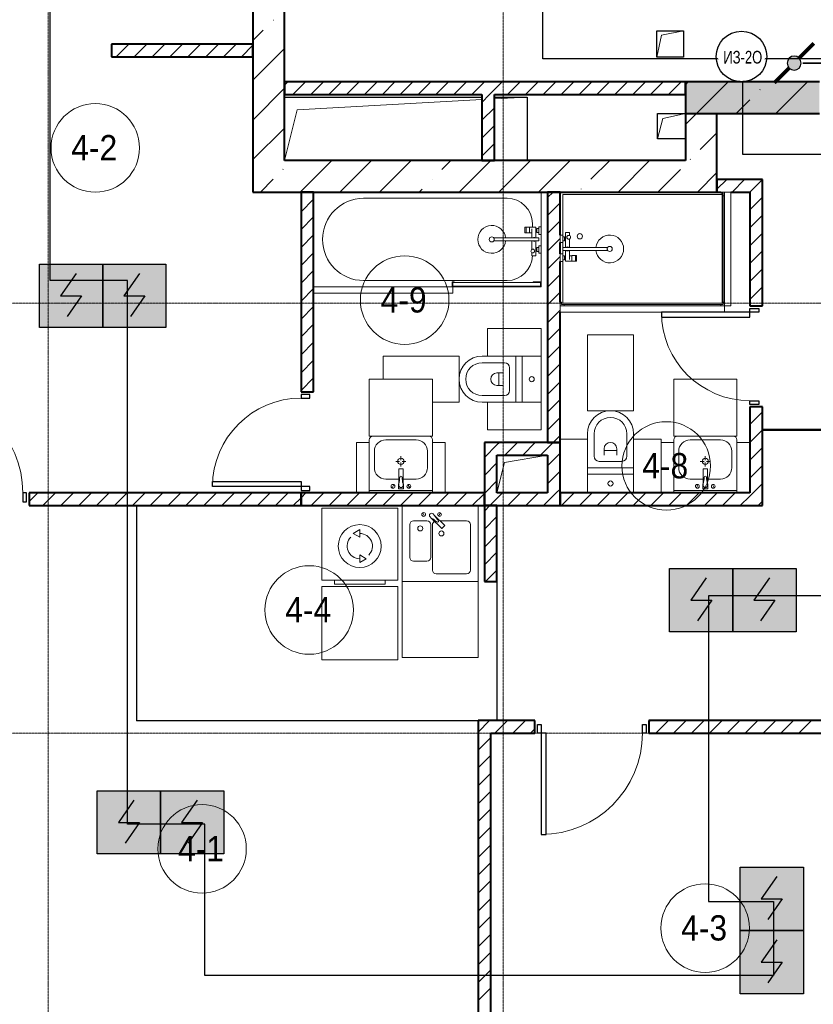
# Model space of a CAD drawing. Header units: millimetres. Extents: x -816133 to 919604, y 87941 to 147341.
# Tile 192 of 256: x 128561 to 134837, y 122190 to 129975. Entities that reach past the tile are written whole.
import ezdxf

# ---------------------------------------------------------------- set-up
doc = ezdxf.new("R2010")
doc.units = ezdxf.units.MM
doc.set_wipeout_variables(frame=1)
doc.linetypes.add('ADSK_Линия сетки', pattern=[25, 20, -2.5, 0, -2.5])
doc.linetypes.add('Линия сетки', pattern=[25, 20, -2.5, 0, -2.5])
for name, color, linetype, lineweight in [('A-000-M_MASS', 7, 'Continuous', 18), ('A-010-A_ROOM', 7, 'Continuous', 20), ('A-200-M_WALL', 7, 'Continuous', 18), ('A-200-M_WALL_EXT', 7, 'Continuous', 18), ('A-200-M_WALL_INT', 7, 'Continuous', 18), ('A-200-M_WALL_PAT', 7, 'Continuous', 40), ('A-325-M_DOOR', 7, 'Continuous', 18), ('A-700-M_FFE', 7, 'Continuous', 18), ('E-610-M_EPS', 7, 'Continuous', 18), ('M-520-M_DRAINAGE_FW', 7, 'Continuous', 18), ('Z-030-M_GRID', 7, 'Continuous', 9), ('СОУЭ', 1, 'Continuous', 30), ('СС-011-ПОЖ-СИГНАЛИЗАЦИЯ', 1, 'Continuous', 30), ('УГО АПС и АПЗ$0$_АПС_Оборудование', 1, 'Continuous', 30), ('УГО АПС и АПЗ$0$СС-011-ПОЖ-СИГНАЛИЗАЦИЯ', 1, 'Continuous', 30)]:
    doc.layers.add(name, color=color, linetype=linetype, lineweight=lineweight)
doc.layers.add('EI_HATCH_GALV', color=7, linetype='Continuous')
doc.styles.add('Arial Narrow', font='ARIALN.TTF', dxfattribs={"width": 0.9, "height": 600})
doc.styles.add('Arial_2', font='arial.ttf', dxfattribs={"width": 0.9, "height": 400})

# ---------------------------------------------------------------- blocks, each defined once
blk = doc.blocks.new('13эт')
at = {"layer": 'A-200-M_WALL_PAT', "lineweight": 18}
h = blk.add_hatch(color=9, dxfattribs=at)
h.paths.add_polyline_path([(409135.4, 129232.9), (410195.4, 129232.9), (410195.4, 129482.9), (409135.4, 129482.9), (409135.4, 129322.9)])
h.paths.add_polyline_path([(411295.4, 129232.9), (412195.4, 129232.9), (412195.4, 129482.9), (411295.4, 129482.9), (411295.4, 129322.9)])
at = {"layer": 'A-000-M_MASS', "color": 9, "lineweight": 30}
for p, q in [((408910.4, 129677.9), (408910.4, 129887.9)), ((408910.4, 129887.9), (409120.4, 129887.9)), ((409120.4, 129887.9), (409120.4, 129677.9)), ((409120.4, 129677.9), (408910.4, 129677.9)), ((405965.4, 129362.9), (407525.4, 129362.9)), ((407625.4, 129362.9), (407885.3, 129362.9)), ((407885.3, 129362.9), (407885.3, 128862.9)), ((408915.7, 129032.9), (408915.7, 129232.9)), ((408915.7, 129232.9), (409135.4, 129232.9)), ((409135.4, 129032.9), (408915.7, 129032.9))]:
    blk.add_line(p, q, dxfattribs=at)
at = {"layer": 'A-000-M_MASS', "color": 9}
for p, q in [((408945.4, 129852.9), (409120.4, 129887.9)), ((408910.4, 129677.9), (408945.4, 129852.9)), ((406065.3, 129262.9), (407525.4, 129343.1)), ((407625.4, 129348.6), (407885.3, 129362.9)), ((405965.4, 128862.9), (406065.3, 129262.9)), ((408915.7, 129032.9), (408955.7, 129192.9)), ((408955.7, 129192.9), (409135.4, 129232.8)), ((407705.4, 126472.9), (408045.4, 126532.9)), ((407645.4, 126232.9), (407705.4, 126472.9))]:
    blk.add_line(p, q, dxfattribs=at)
at = {"layer": 'A-010-A_ROOM', "color": 9}
for centre in [(404468.1, 128961.6), (406915.3, 127758.3), (408983.9, 126446.8), (406160.2, 125307.8), (405312.9, 123419.1), (409291.5, 122792.4)]:
    blk.add_circle(centre, 350, dxfattribs=at)
at = {"layer": 'A-200-M_WALL', "color": 9, "lineweight": 40}
for p, q in [((410195.4, 129482.9), (409135.4, 129482.9)), ((409135.4, 129482.9), (409135.4, 129232.9)), ((409135.4, 129232.9), (410195.4, 129232.9)), ((411295.4, 126733.3), (409745.4, 126733.3)), ((409745.4, 126733.3), (409745.4, 126732.5)), ((409745.4, 126732.5), (411295.4, 126732.5))]:
    blk.add_line(p, q, dxfattribs=at)
at = {"layer": 'A-200-M_WALL', "color": 9}
for p, q in [((404795, 124433.3), (404795, 126132.9)), ((404795, 126132.9), (404795, 124433.3)), ((404795.8, 124433.3), (404795.8, 126132.9)), ((404795.8, 126132.9), (404795.8, 124433.3)), ((407645, 124432.9), (407645, 125532.9)), ((407645, 125532.9), (407645, 124432.9)), ((407645.8, 124432.9), (407645.8, 125532.9)), ((407645.8, 125532.9), (407645.8, 124432.9)), ((404795, 124432.5), (404795, 124433.3)), ((404795, 124433.3), (404795, 124432.5)), ((404795, 124432.5), (407495.4, 124432.5)), ((407495.4, 124432.5), (404795, 124432.5)), ((404795.8, 124433.3), (407495.4, 124433.3)), ((407495.4, 124433.3), (404795.8, 124433.3)), ((407495.4, 124433.3), (407495.4, 124432.9))]:
    blk.add_line(p, q, dxfattribs=at)
at = {"layer": 'A-200-M_WALL_EXT', "color": 9, "lineweight": 40}
for p, q in [((405715.4, 131082.9), (405715.4, 128862.9)), ((405965.4, 128862.9), (405965.4, 131082.9)), ((409385.4, 129482.9), (409135.4, 129482.9)), ((409135.4, 129482.9), (409135.4, 128862.9)), ((410195.4, 129482.9), (409385.4, 129482.9)), ((409385.4, 129232.9), (410195.4, 129232.9)), ((409385.4, 128612.9), (409385.4, 129232.9)), ((405715.4, 128862.9), (405715.4, 128612.9)), ((409135.4, 128862.9), (405965.4, 128862.9)), ((405715.4, 128612.9), (409135.4, 128612.9)), ((409135.4, 128612.9), (409385.4, 128612.9))]:
    blk.add_line(p, q, dxfattribs=at)
at = {"layer": 'A-200-M_WALL_INT', "color": 9, "lineweight": 40}
for p, q in [((405715.4, 129782.9), (404595.4, 129782.9)), ((404595.4, 129782.9), (404595.4, 129682.9)), ((405715.4, 129682.9), (405715.4, 129782.9)), ((404595.4, 129682.9), (405715.4, 129682.9)), ((409135.4, 129482.9), (405965.4, 129482.9)), ((405965.4, 129482.9), (405965.4, 129382.9)), ((409135.4, 129382.9), (409135.4, 129482.9)), ((405965.4, 129382.9), (407525.4, 129382.9)), ((407525.4, 129382.9), (407525.4, 128862.9)), ((407625.4, 129382.9), (409135.4, 129382.9)), ((407625.4, 128862.9), (407625.4, 129382.9)), ((407525.4, 128862.9), (407625.4, 128862.9)), ((409645.4, 128712.9), (409385.4, 128712.9)), ((409385.4, 128712.9), (409385.4, 128612.9)), ((409745.4, 128712.9), (409645.4, 128712.9)), ((409745.4, 127712.9), (409745.4, 128712.9)), ((406095.4, 128612.9), (406095.4, 127032.9)), ((406195.4, 128612.9), (406095.4, 128612.9)), ((406195.4, 127032.9), (406195.4, 128612.9)), ((408045.4, 128612.9), (408045.4, 126632.9)), ((408145.4, 128612.9), (408045.4, 128612.9)), ((408145.4, 128272.7), (408145.4, 128612.9)), ((409385.4, 128612.9), (409415.4, 128612.9)), ((409495.4, 128612.9), (409645.4, 128612.9)), ((409645.4, 128612.9), (409645.4, 127712.9)), ((408145.4, 128122.9), (408145.4, 128212.9)), ((408145.4, 127742.9), (408145.4, 128063.2)), ((409645.4, 127712.9), (409745.4, 127712.9)), ((408145.4, 126632.9), (408145.4, 127662.9)), ((406095.4, 127032.9), (406195.4, 127032.9)), ((409645.4, 126912.9), (409645.4, 126232.9)), ((409745.4, 126912.9), (409645.4, 126912.9)), ((409745.4, 126733.3), (409745.4, 126912.9)), ((409745.4, 126132.9), (409745.4, 126732.5)), ((407545.4, 126632.9), (407545.4, 126132.9)), ((407645.4, 126632.9), (407545.4, 126632.9)), ((408045.4, 126632.9), (407645.4, 126632.9)), ((408045.4, 126632.9), (408145.4, 126632.9)), ((408145.4, 126632.9), (408045.4, 126632.9)), ((408145.4, 126232.9), (408145.4, 126632.9)), ((407645.4, 126532.9), (408045.4, 126532.9)), ((407645.4, 126232.9), (407645.4, 126532.9)), ((408045.4, 126532.9), (408045.4, 126232.9)), ((406095.4, 126232.9), (403945.4, 126232.9)), ((403945.4, 126232.9), (403945.4, 126132.9)), ((406095.4, 126232.9), (406095.4, 126132.9)), ((406195.4, 126232.9), (406095.4, 126232.9)), ((406095.4, 126132.9), (406095.4, 126232.9)), ((407545.4, 126232.9), (406195.4, 126232.9)), ((407545.4, 126132.9), (407545.4, 126232.9)), ((408045.4, 126232.9), (407645.4, 126232.9)), ((408145.4, 126132.9), (408145.4, 126232.9)), ((409645.4, 126232.9), (408145.4, 126232.9)), ((408145.4, 126232.9), (408145.4, 126132.9)), ((403945.4, 126132.9), (406095.4, 126132.9)), ((406095.4, 126132.9), (406195.4, 126132.9)), ((406195.4, 126132.9), (407545.4, 126132.9)), ((407545.4, 126132.9), (407645.4, 126132.9)), ((407545.4, 126132.9), (407545.4, 125532.9)), ((407645.4, 126132.9), (407545.4, 126132.9)), ((407645.4, 126132.9), (408145.4, 126132.9)), ((407645.4, 125532.9), (407645.4, 126132.9)), ((408145.4, 126132.9), (409645.4, 126132.9)), ((409645.4, 126132.9), (409745.4, 126132.9)), ((407545.4, 125532.9), (407645.4, 125532.9)), ((407945.4, 124432.9), (407495.4, 124432.9)), ((407495.4, 124432.9), (407495.4, 124332.9)), ((407945.4, 124332.9), (407945.4, 124432.9)), ((411295.4, 124432.9), (408845.4, 124432.9)), ((408845.4, 124432.9), (408845.4, 124332.9)), ((407495.4, 124332.9), (407495.4, 121532.9)), ((407595.4, 124332.9), (407945.4, 124332.9)), ((407595.4, 121532.9), (407595.4, 124332.9)), ((408845.4, 124332.9), (411295.4, 124332.9))]:
    blk.add_line(p, q, dxfattribs=at)
at = {"layer": 'A-200-M_WALL_PAT', "color": 9, "linetype": 'Continuous', "lineweight": 9}
for p, q in [((405874.2, 129970.5), (405876.5, 129972.8)), ((405715.4, 129811.7), (405795.6, 129891.9)), ((404634.5, 129682.9), (404734.5, 129782.9)), ((404775.9, 129682.9), (404875.9, 129782.9)), ((404917.4, 129682.9), (405017.4, 129782.9)), ((405058.8, 129682.9), (405158.8, 129782.9)), ((405200.2, 129682.9), (405300.2, 129782.9)), ((405341.6, 129682.9), (405441.6, 129782.9)), ((405483, 129682.9), (405583, 129782.9)), ((405624.5, 129682.9), (405715.4, 129773.9)), ((405715.4, 129497.4), (405965.4, 129747.4)), ((405965.4, 129458.2), (405990.1, 129482.9)), ((406031.6, 129382.9), (406131.6, 129482.9)), ((406173, 129382.9), (406273, 129482.9)), ((406314.4, 129382.9), (406414.4, 129482.9)), ((406455.8, 129382.9), (406555.8, 129482.9)), ((406597.3, 129382.9), (406697.3, 129482.9)), ((406738.7, 129382.9), (406838.7, 129482.9)), ((406880.1, 129382.9), (406980.1, 129482.9)), ((407021.5, 129382.9), (407121.5, 129482.9)), ((407162.9, 129382.9), (407262.9, 129482.9)), ((407304.4, 129382.9), (407404.4, 129482.9)), ((407445.8, 129382.9), (407545.8, 129482.9)), ((407587.2, 129382.9), (407687.2, 129482.9)), ((407728.6, 129382.9), (407828.6, 129482.9)), ((407870, 129382.9), (407970, 129482.9)), ((408011.5, 129382.9), (408111.5, 129482.9)), ((408152.9, 129382.9), (408252.9, 129482.9)), ((408294.3, 129382.9), (408394.3, 129482.9)), ((408435.7, 129382.9), (408535.7, 129482.9)), ((408577.2, 129382.9), (408677.2, 129482.9)), ((408718.6, 129382.9), (408818.6, 129482.9)), ((408860, 129382.9), (408960, 129482.9)), ((409001.4, 129382.9), (409101.4, 129482.9)), ((409135.4, 129460), (409158.3, 129482.9)), ((409385.4, 129395.7), (409472.6, 129482.9)), ((409851.3, 129232.9), (410101.3, 129482.9)), ((405717, 129184.7), (405965.4, 129433.1)), ((409724.4, 129420.4), (409726.8, 129422.8)), ((407525.4, 129321.1), (407587.2, 129382.9)), ((409135.4, 129145.7), (409385.4, 129395.7)), ((409537, 129232.9), (409645.9, 129341.8)), ((407525.4, 129179.7), (407625.4, 129279.7)), ((405715.4, 128868.8), (405965.4, 129118.8)), ((407525.4, 129038.3), (407625.4, 129138.3)), ((409253, 128949), (409385.4, 129081.4)), ((407525.4, 128896.9), (407625.4, 128996.9)), ((406088.2, 128612.9), (406338.2, 128862.9)), ((406402.5, 128612.9), (406652.5, 128862.9)), ((406716.8, 128612.9), (406966.8, 128862.9)), ((407210, 128791.8), (407281.1, 128862.9)), ((407345.4, 128612.9), (407595.4, 128862.9)), ((407659.7, 128612.9), (407909.7, 128862.9)), ((407974, 128612.9), (408224, 128862.9)), ((408388.6, 128713.2), (408538.3, 128862.9)), ((408602.6, 128612.9), (408852.6, 128862.9)), ((409174.4, 128870.4), (409176.8, 128872.7)), ((405952.7, 128791.8), (405955.1, 128794.2)), ((408917, 128612.9), (409095.8, 128791.8)), ((405773.9, 128612.9), (405874.2, 128713.2)), ((407131.4, 128713.2), (407133.8, 128715.6)), ((409231.3, 128612.9), (409385.4, 128767.1)), ((409385.4, 128635.6), (409462.8, 128712.9)), ((409504.2, 128612.9), (409604.2, 128712.9)), ((409645.4, 128612.7), (409745.4, 128712.7)), ((407031.1, 128612.9), (407052.8, 128634.6)), ((408310, 128634.6), (408312.4, 128637)), ((406095.4, 128598.2), (406110.1, 128612.9)), ((406095.4, 128456.8), (406195.4, 128556.8)), ((408045.4, 128568.3), (408090, 128612.9)), ((409645.4, 128471.3), (409745.4, 128571.3)), ((408045.4, 128426.9), (408145.4, 128526.9)), ((406095.4, 128315.4), (406195.4, 128415.4)), ((409645.4, 128329.9), (409745.4, 128429.9)), ((408045.4, 128285.5), (408145.4, 128385.5)), ((406095.4, 128174), (406195.4, 128274)), ((408045.4, 128144.1), (408145.4, 128244.1)), ((409645.4, 128188.4), (409745.4, 128288.4)), ((406095.4, 128032.6), (406195.4, 128132.6)), ((408045.4, 128002.7), (408145.4, 128102.7)), ((409645.4, 128047), (409745.4, 128147)), ((409645.4, 127905.6), (409745.4, 128005.6)), ((406095.4, 127891.1), (406195.4, 127991.1)), ((408045.4, 127861.2), (408145.4, 127961.2)), ((406095.4, 127749.7), (406195.4, 127849.7)), ((409645.4, 127764.2), (409745.4, 127864.2)), ((408045.4, 127719.8), (408145.4, 127819.8)), ((406095.4, 127608.3), (406195.4, 127708.3)), ((409735.6, 127712.9), (409745.4, 127722.8)), ((408045.4, 127578.4), (408145.4, 127678.4)), ((406095.4, 127466.9), (406195.4, 127566.9)), ((408045.4, 127437), (408145.4, 127537)), ((406095.4, 127325.5), (406195.4, 127425.5)), ((408045.4, 127295.6), (408145.4, 127395.6)), ((406095.4, 127184), (406195.4, 127284)), ((408045.4, 127154.1), (408145.4, 127254.1)), ((406095.4, 127042.6), (406195.4, 127142.6)), ((408045.4, 127012.7), (408145.4, 127112.7)), ((408045.4, 126871.3), (408145.4, 126971.3)), ((408045.4, 126729.9), (408145.4, 126829.9)), ((409645.4, 126774.2), (409745.4, 126874.2)), ((408089.9, 126632.9), (408145.4, 126688.4)), ((409645.4, 126632.8), (409745.4, 126732.8)), ((407545.4, 126512.7), (407645.4, 126612.7)), ((407645.4, 126612.7), (407665.6, 126632.9)), ((407707, 126532.9), (407807, 126632.9)), ((407848.5, 126532.9), (407948.5, 126632.9)), ((408045.4, 126588.4), (408089.9, 126632.9)), ((407989.9, 126532.9), (408045.4, 126588.4)), ((408045.4, 126447), (408145.4, 126547)), ((409645.4, 126491.4), (409745.4, 126591.4)), ((407545.4, 126371.3), (407645.4, 126471.3)), ((409645.4, 126350), (409745.4, 126450)), ((408045.4, 126305.6), (408145.4, 126405.6)), ((407545.4, 126229.9), (407645.4, 126329.9)), ((409645.4, 126208.5), (409745.4, 126308.5)), ((403945.4, 126165.4), (404012.9, 126232.9)), ((404054.4, 126132.9), (404154.4, 126232.9)), ((404195.8, 126132.9), (404295.8, 126232.9)), ((404337.2, 126132.9), (404437.2, 126232.9)), ((404478.6, 126132.9), (404578.6, 126232.9)), ((404620, 126132.9), (404720, 126232.9)), ((404761.5, 126132.9), (404861.5, 126232.9)), ((404902.9, 126132.9), (405002.9, 126232.9)), ((405044.3, 126132.9), (405144.3, 126232.9)), ((405185.7, 126132.9), (405285.7, 126232.9)), ((405327.2, 126132.9), (405427.2, 126232.9)), ((405468.6, 126132.9), (405568.6, 126232.9)), ((405610, 126132.9), (405710, 126232.9)), ((405751.4, 126132.9), (405851.4, 126232.9)), ((405892.8, 126132.9), (405992.8, 126232.9)), ((406095.4, 126194.1), (406134.3, 126232.9)), ((406195.4, 126152.7), (406275.7, 126232.9)), ((406317.1, 126132.9), (406417.1, 126232.9)), ((406458.5, 126132.9), (406558.5, 126232.9)), ((406599.9, 126132.9), (406699.9, 126232.9)), ((406741.4, 126132.9), (406841.4, 126232.9)), ((406882.8, 126132.9), (406982.8, 126232.9)), ((407024.2, 126132.9), (407124.2, 126232.9)), ((407165.6, 126132.9), (407265.6, 126232.9)), ((407307, 126132.9), (407407, 126232.9)), ((407448.5, 126132.9), (407545.4, 126229.9)), ((407645.4, 126188.4), (407689.9, 126232.9)), ((407731.3, 126132.9), (407831.3, 126232.9)), ((407872.7, 126132.9), (407972.7, 126232.9)), ((408014.2, 126132.9), (408114.2, 126232.9)), ((408114.2, 126232.9), (408145.4, 126264.2)), ((408155.6, 126132.9), (408255.6, 126232.9)), ((408297, 126132.9), (408397, 126232.9)), ((408438.4, 126132.9), (408538.4, 126232.9)), ((408579.8, 126132.9), (408679.8, 126232.9)), ((408721.3, 126132.9), (408821.3, 126232.9)), ((408862.7, 126132.9), (408962.7, 126232.9)), ((409004.1, 126132.9), (409104.1, 126232.9)), ((409145.5, 126132.9), (409245.5, 126232.9)), ((409286.9, 126132.9), (409386.9, 126232.9)), ((409428.4, 126132.9), (409528.4, 126232.9)), ((409569.8, 126132.9), (409645.4, 126208.5)), ((406034.3, 126132.9), (406095.4, 126194.1)), ((406175.7, 126132.9), (406195.4, 126152.7)), ((407545.4, 126088.4), (407589.9, 126132.9)), ((407589.9, 126132.9), (407645.4, 126188.4)), ((409711.2, 126132.9), (409745.4, 126167.1)), ((407545.4, 125947), (407645.4, 126047)), ((407545.4, 125805.6), (407645.4, 125905.6)), ((407545.4, 125664.2), (407645.4, 125764.2)), ((407555.6, 125532.9), (407645.4, 125622.8)), ((407495.4, 124341.4), (407586.9, 124432.9)), ((407628.4, 124332.9), (407728.4, 124432.9)), ((407769.8, 124332.9), (407869.8, 124432.9)), ((408845.4, 124418.6), (408859.7, 124432.9)), ((408901.2, 124332.9), (409001.2, 124432.9)), ((409042.6, 124332.9), (409142.6, 124432.9)), ((409184, 124332.9), (409284, 124432.9)), ((409325.4, 124332.9), (409425.4, 124432.9)), ((409466.8, 124332.9), (409566.8, 124432.9)), ((409608.3, 124332.9), (409708.3, 124432.9)), ((409749.7, 124332.9), (409849.7, 124432.9)), ((409891.1, 124332.9), (409991.1, 124432.9)), ((410032.5, 124332.9), (410132.5, 124432.9)), ((407911.2, 124332.9), (407945.4, 124367.1)), ((407495.4, 124200), (407595.4, 124300)), ((407495.4, 124058.5), (407595.4, 124158.5)), ((407495.4, 123917.1), (407595.4, 124017.1)), ((407495.4, 123775.7), (407595.4, 123875.7)), ((407495.4, 123634.3), (407595.4, 123734.3)), ((407495.4, 123492.9), (407595.4, 123592.9)), ((407495.4, 123351.4), (407595.4, 123451.4)), ((407495.4, 123210), (407595.4, 123310)), ((407495.4, 123068.6), (407595.4, 123168.6)), ((407495.4, 122927.2), (407595.4, 123027.2)), ((407495.4, 122785.8), (407595.4, 122885.8)), ((407495.4, 122644.3), (407595.4, 122744.3)), ((407495.4, 122502.9), (407595.4, 122602.9)), ((407495.4, 122361.5), (407595.4, 122461.5)), ((407495.4, 122220.1), (407595.4, 122320.1))]:
    blk.add_line(p, q, dxfattribs=at)
at = {"layer": 'A-325-M_DOOR', "color": 9, "lineweight": 30}
for p, q in [((409645.4, 127662.9), (409645.4, 127692.9)), ((409645.4, 127692.9), (409715.4, 127692.9)), ((409715.4, 127692.9), (409715.4, 127662.9)), ((409645.4, 127662.9), (408945.4, 127662.9)), ((409645.4, 127662.9), (408945.4, 127662.9)), ((408945.4, 127662.9), (408945.4, 127622.9)), ((408945.4, 127622.9), (409645.4, 127622.9)), ((409645.4, 127622.9), (409645.4, 127662.9)), ((409715.4, 127662.9), (409645.4, 127662.9)), ((406165.4, 127012.9), (406095.4, 127012.9)), ((406095.4, 127012.9), (406095.4, 126982.9)), ((406165.4, 126982.9), (406165.4, 127012.9)), ((406095.4, 126982.9), (406165.4, 126982.9)), ((409645.4, 126962.9), (409715.4, 126962.9)), ((409645.4, 126932.9), (409645.4, 126962.9)), ((409715.4, 126932.9), (409645.4, 126932.9)), ((409715.4, 126962.9), (409715.4, 126932.9)), ((405395.4, 126282.9), (405395.4, 126322.9)), ((405395.4, 126322.9), (406095.4, 126322.9)), ((406095.4, 126322.9), (406095.4, 126282.9)), ((403925.4, 126232.9), (403895.4, 126232.9)), ((403895.4, 126232.9), (403895.4, 126162.9)), ((403925.4, 126162.9), (403925.4, 126232.9)), ((406095.4, 126282.9), (405395.4, 126282.9)), ((406095.4, 126282.9), (405395.4, 126282.9)), ((406165.4, 126282.9), (406095.4, 126282.9)), ((406095.4, 126282.9), (406095.4, 126252.9)), ((406095.4, 126252.9), (406165.4, 126252.9)), ((406165.4, 126252.9), (406165.4, 126282.9)), ((403895.4, 126162.9), (403925.4, 126162.9)), ((407965.4, 124402.9), (407995.4, 124402.9)), ((407965.4, 124332.9), (407965.4, 124402.9)), ((407995.4, 124402.9), (407995.4, 124332.9)), ((408795.4, 124332.9), (408795.4, 124402.9)), ((408795.4, 124402.9), (408825.4, 124402.9)), ((408825.4, 124402.9), (408825.4, 124332.9)), ((407995.4, 124332.9), (407965.4, 124332.9)), ((407995.4, 124332.9), (407995.4, 123532.9)), ((408035.4, 124332.9), (407995.4, 124332.9)), ((407995.4, 124332.9), (407995.4, 123532.9)), ((408035.4, 123532.9), (408035.4, 124332.9)), ((408825.4, 124332.9), (408795.4, 124332.9)), ((407995.4, 123532.9), (408035.4, 123532.9))]:
    blk.add_line(p, q, dxfattribs=at)
at = {"layer": 'A-325-M_DOOR', "color": 9, "lineweight": 9}
for centre, radius, start, end in [((409645.4, 127662.9), 700, 180, 270), ((403095.4, 126232.9), 800, 0, 90), ((406095.4, 126282.9), 700, 90, 180), ((407995.4, 124332.9), 800, 270, 0)]:
    blk.add_arc(centre, radius, start, end, dxfattribs=at)
at = {"layer": 'A-700-M_FFE', "color": 9, "lineweight": 9}
for p, q in [((409495.4, 128612.9), (409445.4, 128612.9)), ((409445.4, 128612.9), (409445.4, 127712.9)), ((409495.4, 127712.9), (409495.4, 128612.9)), ((407290.5, 127862.9), (406195.4, 127862.9)), ((407295.4, 127812.9), (407295.4, 127862.8)), ((406195.4, 127812.9), (407295.4, 127812.9)), ((409445.4, 127712.9), (408145.4, 127712.9)), ((408145.4, 127712.9), (408145.4, 127662.9)), ((409445.4, 127712.9), (409495.4, 127712.9)), ((409445.4, 127662.9), (409445.4, 127712.9)), ((408145.4, 127662.9), (408945.4, 127662.9)), ((407570.4, 127532.9), (407570.4, 127315.4)), ((407995.4, 127532.9), (407570.4, 127532.9)), ((407995.4, 127315.4), (407995.4, 127532.9)), ((408360.5, 127482.9), (408360.5, 126882.9)), ((408725.5, 127482.9), (408360.5, 127482.9)), ((408725.5, 126882.9), (408725.5, 127482.9)), ((406745.4, 127315.4), (406745.4, 127132.9)), ((407345.4, 127315.4), (406745.4, 127315.4)), ((407345.4, 126950.4), (407345.4, 127315.4)), ((407135.4, 127132.9), (406635.4, 127132.9)), ((406635.4, 127132.9), (406635.4, 126682.9)), ((407135.4, 126682.9), (407135.4, 127132.9)), ((409543, 127132.9), (409043, 127132.9)), ((409043, 127132.9), (409043, 126682.9)), ((409543, 126682.9), (409543, 127132.9)), ((407135.4, 126950.4), (407345.4, 126950.4)), ((407570.4, 126950.4), (407570.4, 126732.9)), ((407995.4, 126732.9), (407995.4, 126950.4)), ((408360.5, 126882.9), (408725.5, 126882.9)), ((406635.4, 126682.9), (407135.4, 126682.9)), ((407570.4, 126732.9), (407995.4, 126732.9)), ((409043, 126682.9), (409543, 126682.9)), ((406635.4, 126632.9), (406535.4, 126632.9)), ((406535.4, 126632.9), (406535.4, 126232.9)), ((406635.4, 126232.9), (406635.4, 126632.9)), ((407235.4, 126632.9), (407135.4, 126632.9)), ((407135.4, 126632.9), (407135.4, 126232.9)), ((407235.4, 126232.9), (407235.4, 126632.9)), ((408360.5, 126657.9), (408145.4, 126657.9)), ((408943, 126657.9), (408725.5, 126657.9)), ((408943, 126632.9), (408943, 126657.9)), ((409043, 126632.9), (408943, 126632.9)), ((408943, 126632.9), (408943, 126232.9)), ((409043, 126232.9), (409043, 126632.9)), ((409643, 126632.9), (409543, 126632.9)), ((409543, 126632.9), (409543, 126232.9)), ((409643, 126232.9), (409643, 126632.9)), ((407495.4, 125532.9), (406895.4, 125532.9)), ((406895.4, 125532.9), (406895.4, 124932.9)), ((407495.4, 124932.9), (407495.4, 125532.9)), ((406860, 125492.9), (406260, 125492.9)), ((406260, 125492.9), (406260, 124912.9)), ((406860, 124912.9), (406860, 125492.9)), ((406260, 124912.9), (406860, 124912.9)), ((406895.4, 124932.9), (407495.4, 124932.9))]:
    blk.add_line(p, q, dxfattribs=at)
at = {"layer": 'E-610-M_EPS', "color": 9}
for p, q in [((406860, 126112.9), (406260, 126112.9)), ((406260, 126112.9), (406260, 125542.9)), ((406860, 125542.9), (406860, 126112.9)), ((406560, 125942.9), (406508, 125912.9)), ((406508, 125912.9), (406560, 125882.9)), ((406560, 125882.9), (406560, 125942.9)), ((406560, 125742.9), (406560, 125682.9)), ((406612, 125712.9), (406560, 125742.9)), ((406560, 125682.9), (406612, 125712.9)), ((406260, 125542.9), (406860, 125542.9)), ((406360, 125542.9), (406360, 125512.9)), ((406360, 125512.9), (406760, 125512.9)), ((406760, 125512.9), (406760, 125542.9))]:
    blk.add_line(p, q, dxfattribs=at)
for radius, start, end in [(170, 0, 180), (100, 315, 90), (100, 135, 270), (170, 180, 0)]:
    blk.add_arc((406560, 125812.9), radius, start, end, dxfattribs=at)
at = {"layer": 'M-520-M_DRAINAGE_FW', "color": 9}
for p, q in [((406590.4, 128562.9), (407725.4, 128562.9)), ((407995.4, 128337.7), (407995.4, 128612.9)), ((409425.4, 128592.9), (408165.4, 128592.9)), ((408165.4, 128592.9), (408165.4, 128272.7)), ((409415.4, 128612.9), (409415.4, 128602.9)), ((409445.4, 128612.9), (409415.4, 128612.9)), ((409415.4, 128602.9), (409435.4, 128602.9)), ((409435.4, 128602.9), (409425.4, 128602.9)), ((409425.4, 128602.9), (409425.4, 127732.9)), ((409435.4, 128602.9), (409435.4, 128582.9)), ((409435.4, 127722.9), (409435.4, 128602.9)), ((409435.4, 128582.9), (409445.4, 128582.9)), ((407875.4, 128336), (407866.3, 128336)), ((407866.3, 128336), (407866.3, 128289)), ((407902.9, 128336), (407875.4, 128336)), ((407875.4, 128336), (407875.4, 128289)), ((407875.4, 128289), (407875.4, 128336)), ((407902.9, 128289), (407902.9, 128336)), ((407953.4, 128334.2), (407902.9, 128334.2)), ((407902.9, 128334.2), (407902.9, 128291.3)), ((407921.7, 128321.2), (407921.7, 128249.3)), ((407925.4, 128362.9), (407925.4, 128334.2)), ((407953.4, 128321.2), (407953.4, 128334.2)), ((407953.4, 128249.3), (407953.4, 128321.2)), ((407961.4, 128321.2), (407953.4, 128321.2)), ((407953.4, 128321.2), (407953.4, 128294.3)), ((407975.4, 128323.9), (407961.4, 128323.9)), ((407961.4, 128323.9), (407961.4, 128291.9)), ((407961.4, 128294.3), (407961.4, 128321.2)), ((407995.4, 128337.7), (407975.4, 128337.7)), ((407975.4, 128337.7), (407975.4, 128277.9)), ((407975.4, 128291.9), (407975.4, 128323.9)), ((407995.4, 128277.9), (407995.4, 128337.7)), ((407975.4, 128249.3), (407620.3, 128249.3)), ((407866.3, 128289), (407875.4, 128289)), ((407875.4, 128289), (407902.9, 128289)), ((407902.9, 128291.3), (407921.7, 128291.3)), ((407953.4, 128294.3), (407961.4, 128294.3)), ((407961.4, 128291.9), (407975.4, 128291.9)), ((407975.4, 128277.9), (407995.4, 128277.9)), ((407975.4, 128226.6), (407975.4, 128249.3)), ((407995.4, 128187.9), (407995.4, 128277.9)), ((408165.4, 128272.7), (408145.4, 128272.7)), ((408145.4, 128272.7), (408145.4, 128212.9)), ((408165.4, 128212.9), (408165.4, 128272.7)), ((408179.4, 128258.9), (408165.4, 128258.9)), ((408165.4, 128258.9), (408165.4, 128226.9)), ((408179.4, 128226.9), (408179.4, 128258.9)), ((408187.4, 128256.2), (408179.4, 128256.2)), ((408179.4, 128256.2), (408179.4, 128229.3)), ((408219.1, 128292), (408187.4, 128292)), ((408187.4, 128292), (408187.4, 128174.3)), ((408187.4, 128229.3), (408187.4, 128256.2)), ((408219.1, 128268.6), (408219.1, 128292)), ((408219.1, 128174.3), (408219.1, 128241.6)), ((407620.3, 128226.6), (407975.4, 128226.6)), ((407921.7, 128226.6), (407921.7, 128159.3)), ((407953.4, 128108.8), (407953.4, 128226.6)), ((407953.4, 128171.5), (407953.4, 128144.6)), ((407961.4, 128171.5), (407953.4, 128171.5)), ((407961.4, 128173.9), (407961.4, 128141.9)), ((407975.4, 128173.9), (407961.4, 128173.9)), ((407961.4, 128144.6), (407961.4, 128171.5)), ((407975.4, 128187.9), (407975.4, 128128.2)), ((407995.4, 128187.9), (407975.4, 128187.9)), ((407975.4, 128141.9), (407975.4, 128173.9)), ((407995.4, 128128.2), (407995.4, 128187.9)), ((408145.4, 128212.9), (408165.4, 128212.9)), ((408165.4, 128226.9), (408179.4, 128226.9)), ((408165.4, 128212.9), (408165.4, 128174.3)), ((408165.4, 128174.3), (408165.4, 128151.6)), ((408520.5, 128174.3), (408165.4, 128174.3)), ((408179.4, 128229.3), (408187.4, 128229.3)), ((407921.7, 128132.3), (407921.7, 128108.8)), ((407921.7, 128108.8), (407953.4, 128108.8)), ((407953.4, 128144.6), (407961.4, 128144.6)), ((407961.4, 128141.9), (407975.4, 128141.9)), ((407975.4, 128128.2), (407995.4, 128128.2)), ((407995.4, 127902.9), (407995.4, 128128.2)), ((408165.4, 128122.9), (408145.4, 128122.9)), ((408145.4, 128122.9), (408145.4, 128063.2)), ((408165.4, 128151.6), (408165.4, 128122.9)), ((408165.4, 128151.6), (408520.5, 128151.6)), ((408165.4, 128063.2), (408165.4, 128122.9)), ((408179.4, 128108.9), (408165.4, 128108.9)), ((408165.4, 128108.9), (408165.4, 128076.9)), ((408165.4, 128076.9), (408179.4, 128076.9)), ((408179.4, 128076.9), (408179.4, 128108.9)), ((408187.4, 128106.5), (408179.4, 128106.5)), ((408179.4, 128106.5), (408179.4, 128079.6)), ((408179.4, 128079.6), (408187.4, 128079.6)), ((408187.4, 128151.6), (408187.4, 128079.6)), ((408187.4, 128079.6), (408187.4, 128106.5)), ((408187.4, 128079.6), (408187.4, 128066.7)), ((408219.1, 128079.6), (408219.1, 128151.6)), ((408237.9, 128109.5), (408219.1, 128109.5)), ((408265.5, 128111.9), (408237.9, 128111.9)), ((408237.9, 128111.9), (408237.9, 128064.9)), ((408237.9, 128066.7), (408237.9, 128109.5)), ((408265.5, 128064.9), (408265.5, 128111.9)), ((408274.5, 128111.9), (408265.5, 128111.9)), ((408265.5, 128111.9), (408265.5, 128064.9)), ((408274.5, 128064.9), (408274.5, 128111.9)), ((408145.4, 128063.2), (408165.4, 128063.2)), ((408165.4, 128063.2), (408165.4, 127732.9)), ((408187.4, 128066.7), (408237.9, 128066.7)), ((408237.9, 128064.9), (408265.5, 128064.9)), ((408265.5, 128064.9), (408274.5, 128064.9)), ((407725.4, 127912.9), (406590.4, 127912.9)), ((407290.4, 127902.9), (407290.4, 127862.8)), ((407305.4, 127902.9), (407290.4, 127902.9)), ((407290.4, 127862.8), (407305.4, 127862.8)), ((407295.4, 127867.8), (407295.4, 127897.9)), ((407295.4, 127897.9), (407305.4, 127897.9)), ((407990.4, 127897.9), (407295.4, 127897.9)), ((407295.4, 127897.9), (407295.4, 127867.8)), ((407305.4, 127867.8), (407295.4, 127867.8)), ((407295.4, 127867.8), (407990.4, 127867.8)), ((407305.4, 127897.9), (407305.4, 127902.9)), ((407305.4, 127862.8), (407305.4, 127867.8)), ((407305.4, 127862.9), (407980.4, 127862.9)), ((407995.4, 127902.9), (407930.4, 127902.9)), ((407930.4, 127902.9), (407930.4, 127897.9)), ((407930.4, 127897.9), (407990.4, 127897.9)), ((407990.4, 127867.8), (407980.4, 127867.8)), ((407980.4, 127867.8), (407980.4, 127862.9)), ((407980.4, 127862.9), (407995.4, 127862.9)), ((407990.4, 127897.9), (407990.4, 127867.8)), ((407990.4, 127867.8), (407990.4, 127897.9)), ((407995.4, 127862.9), (407995.4, 127902.9)), ((408155.4, 127742.9), (408145.4, 127742.9)), ((408145.4, 127742.9), (408145.4, 127712.9)), ((408155.4, 127722.9), (408155.4, 127742.9)), ((408155.4, 127732.9), (408155.4, 127722.9)), ((409425.4, 127732.9), (408155.4, 127732.9)), ((408175.4, 127722.9), (408155.4, 127722.9)), ((408155.4, 127722.9), (409435.4, 127722.9)), ((408175.4, 127712.9), (408175.4, 127722.9)), ((409435.4, 127722.9), (409415.4, 127722.9)), ((409415.4, 127722.9), (409415.4, 127712.9)), ((409445.4, 127742.9), (409435.4, 127742.9)), ((409435.4, 127742.9), (409435.4, 127722.9)), ((407527.9, 127315.4), (407795.4, 127315.4)), ((407795.4, 127315.4), (407795.4, 126950.4)), ((407795.4, 127315.4), (407845.4, 127315.4)), ((407795.4, 126950.4), (407795.4, 127315.4)), ((407845.4, 127315.4), (407995.4, 127315.4)), ((407845.4, 126950.4), (407845.4, 127315.4)), ((407845.4, 127315.4), (407845.4, 126950.4)), ((407995.4, 127315.4), (407995.4, 126950.4)), ((407705.4, 127262.9), (407527.9, 127262.9)), ((407745.4, 127042.9), (407745.4, 127222.9)), ((407695.4, 127182.9), (407645.4, 127182.9)), ((407660.4, 127082.9), (407660.4, 127182.9)), ((407645.4, 127082.9), (407695.4, 127082.9)), ((407527.9, 127002.9), (407705.4, 127002.9)), ((407795.4, 126950.4), (407527.9, 126950.4)), ((407845.4, 126950.4), (407795.4, 126950.4)), ((407995.4, 126950.4), (407845.4, 126950.4)), ((408360.5, 126700.4), (408360.5, 126432.9)), ((408413, 126522.9), (408413, 126700.4)), ((408673, 126700.4), (408673, 126522.9)), ((408725.5, 126432.9), (408725.5, 126700.4)), ((406635.4, 126632.9), (406635.4, 126652.9)), ((406765.4, 126652.9), (407005.4, 126652.9)), ((407135.4, 126652.9), (407135.4, 126632.9)), ((409043, 126632.9), (409043, 126652.9)), ((409173, 126652.9), (409413, 126652.9)), ((409543, 126652.9), (409543, 126632.9)), ((406675.4, 126432.9), (406675.4, 126562.9)), ((406885.4, 126522.9), (406885.4, 126492.9)), ((407095.4, 126562.9), (407095.4, 126432.9)), ((408493, 126532.9), (408493, 126582.9)), ((408593, 126567.9), (408493, 126567.9)), ((408593, 126582.9), (408593, 126532.9)), ((409083, 126432.9), (409083, 126562.9)), ((409293, 126522.9), (409293, 126492.9)), ((409503, 126562.9), (409503, 126432.9)), ((406875.4, 126482.9), (406845.4, 126482.9)), ((406885.4, 126442.9), (406885.4, 126472.9)), ((406925.4, 126482.9), (406895.4, 126482.9)), ((408633, 126482.9), (408453, 126482.9)), ((409283, 126482.9), (409253, 126482.9)), ((409293, 126442.9), (409293, 126472.9)), ((409333, 126482.9), (409303, 126482.9)), ((406868.4, 126306), (406868.4, 126420.8)), ((406871.4, 126423.8), (406899.4, 126423.8)), ((406902.4, 126420.8), (406902.4, 126306)), ((408360.5, 126432.9), (408725.5, 126432.9)), ((408725.5, 126432.9), (408360.5, 126432.9)), ((408360.5, 126432.9), (408360.5, 126382.9)), ((408725.5, 126382.9), (408360.5, 126382.9)), ((408360.5, 126382.9), (408360.5, 126232.9)), ((408360.5, 126382.9), (408725.5, 126382.9)), ((408725.5, 126382.9), (408725.5, 126432.9)), ((408725.5, 126232.9), (408725.5, 126382.9)), ((409276, 126306), (409276, 126420.8)), ((409279, 126423.8), (409307, 126423.8)), ((409310, 126420.8), (409310, 126306)), ((406868.4, 126342.9), (406765.4, 126342.9)), ((406815.7, 126272.7), (406829.8, 126299.3)), ((406865.4, 126306), (406868.4, 126306)), ((406865.4, 126266), (406865.4, 126306)), ((406868.4, 126292.9), (406868.4, 126306)), ((407005.4, 126342.9), (406902.4, 126342.9)), ((406902.4, 126306), (406902.4, 126292.9)), ((406902.4, 126306), (406905.4, 126306)), ((406905.4, 126306), (406905.4, 126266)), ((406955.1, 126272.7), (406941, 126299.3)), ((409276, 126342.9), (409173, 126342.9)), ((409223.3, 126272.7), (409237.3, 126299.3)), ((409273, 126306), (409276, 126306)), ((409273, 126266), (409273, 126306)), ((409276, 126292.9), (409276, 126306)), ((409413, 126342.9), (409310, 126342.9)), ((409310, 126306), (409310, 126292.9)), ((409310, 126306), (409313, 126306)), ((409313, 126306), (409313, 126266)), ((409362.7, 126272.7), (409348.6, 126299.3)), ((406635.4, 126252.9), (407135.4, 126252.9)), ((406905.4, 126266), (406865.4, 126266)), ((409043, 126252.9), (409543, 126252.9)), ((409313, 126266), (409273, 126266)), ((406895.4, 126132.9), (406895.4, 125532.9)), ((406895.4, 126132.9), (406895.4, 125532.9)), ((407495.4, 125532.9), (407495.4, 126132.9)), ((407058.7, 126076.2), (407072.8, 126049.7)), ((407149.7, 126058.8), (407140.4, 126068)), ((407230.9, 125977.6), (407149.7, 126058.8)), ((407198.1, 126076.2), (407184, 126049.7)), ((406955.4, 125982.9), (406955.4, 125722.9)), ((407091.4, 126012.9), (406985.4, 126012.9)), ((407116.4, 126044), (407125.6, 126034.7)), ((407121.4, 125722.9), (407121.4, 125982.9)), ((407125.6, 126034.7), (407206.8, 125953.5)), ((407135.4, 125982.9), (407135.4, 125622.9)), ((407405.4, 126012.9), (407195.5, 126012.9)), ((407211.1, 125953.5), (407230.9, 125973.3)), ((407435.4, 125622.9), (407435.4, 125982.9)), ((406985.4, 125692.9), (407091.4, 125692.9)), ((407165.4, 125592.9), (407405.4, 125592.9)), ((406895.4, 125532.9), (407495.4, 125532.9))]:
    blk.add_line(p, q, dxfattribs=at)
for centre, radius, start, end in [((406590.4, 128237.9), 325, 90, 270), ((407725.4, 128362.9), 200, 0, 90), ((407603.9, 128237.9), 110, 5.91598, 354.08402), ((407603.9, 128237.9), 20, 90, 270), ((407603.9, 128237.9), 20, 270, 90), ((407603.9, 128237.9), 20, 325.4667, 34.5333), ((407939.3, 128237.9), 15.5, 47.00933, 132.99067), ((408212.6, 128255.1), 15, 64.04828, 295.95172), ((408212.6, 128255.1), 15, 90, 270), ((408212.6, 128255.1), 15, 270, 90), ((408300.6, 128262.9), 20.9, 90, 270), ((408300.6, 128262.9), 20.9, 270, 90), ((408536.9, 128162.9), 110, 185.91598, 174.08402), ((407928.2, 128145.8), 15, 90, 270), ((407928.2, 128145.8), 15, 244.04828, 115.95172), ((407928.2, 128145.8), 15, 270, 90), ((407939.3, 128237.9), 15.5, 227.00933, 312.99067), ((408201.5, 128162.9), 15.5, 47.00933, 132.99067), ((408536.9, 128162.9), 20, 90, 270), ((408536.9, 128162.9), 20, 145.4667, 214.5333), ((408536.9, 128162.9), 20, 270, 90), ((407725.4, 128112.9), 200, 270, 358.81432), ((408201.5, 128162.9), 15.5, 227.00933, 312.99067), ((407527.9, 127132.9), 182.5, 90, 270), ((407527.9, 127132.9), 130, 90, 270), ((407705.4, 127222.9), 40, 0, 90), ((407645.4, 127132.9), 50, 90, 270), ((407920.4, 127132.9), 20, 90, 270), ((407920.4, 127132.9), 20, 270, 90), ((407705.4, 127042.9), 40, 270, 0), ((408543, 126700.4), 182.5, 0, 180), ((408543, 126700.4), 130, 0, 180), ((406665.4, 126652.9), 30, 90, 180), ((407105.4, 126652.9), 30, 0, 90), ((409073, 126652.9), 30, 90, 180), ((409513, 126652.9), 30, 0, 90), ((406765.4, 126562.9), 90, 90, 180), ((407005.4, 126562.9), 90, 0, 90), ((408543, 126582.9), 50, 0, 180), ((409173, 126562.9), 90, 90, 180), ((409413, 126562.9), 90, 0, 90), ((408453, 126522.9), 40, 180, 270), ((408633, 126522.9), 40, 270, 0), ((406885.4, 126482.9), 25, 0, 180), ((406885.4, 126482.9), 25, 180, 0), ((409293, 126482.9), 25, 0, 180), ((409293, 126482.9), 25, 180, 0), ((406765.4, 126432.9), 90, 180, 270), ((406871.4, 126420.8), 3, 90, 180), ((406871.4, 126420.8), 3, 105, 165), ((406885.4, 126357), 9.19, 0, 180), ((406899.4, 126420.8), 3, 0, 90), ((406899.4, 126420.8), 3, 15, 75), ((407005.4, 126432.9), 90, 270, 0), ((409173, 126432.9), 90, 180, 270), ((409279, 126420.8), 3, 90, 180), ((409279, 126420.8), 3, 105, 165), ((409293, 126357), 9.19, 0, 180), ((409307, 126420.8), 3, 0, 90), ((409307, 126420.8), 3, 15, 75), ((409413, 126432.9), 90, 270, 0), ((406822.7, 126286), 15, 0, 180), ((406822.7, 126286), 15, 180, 0), ((406667.8, 126362.8), 208.5, 344.18231, 358.4054), ((406885.4, 126292.9), 17, 180, 0), ((407103, 126362.8), 208.5, 181.5946, 195.81769), ((406948.1, 126286), 15, 0, 180), ((406948.1, 126286), 15, 180, 0), ((408543, 126307.9), 20, 0, 180), ((408543, 126307.9), 20, 180, 0), ((409230.3, 126286), 15, 0, 180), ((409230.3, 126286), 15, 180, 0), ((409075.4, 126362.8), 208.5, 344.18231, 358.4054), ((409293, 126292.9), 17, 180, 0), ((409510.6, 126362.8), 208.5, 181.5946, 195.81769), ((409355.6, 126286), 15, 0, 180), ((409355.6, 126286), 15, 180, 0), ((407065.7, 126062.9), 15, 0, 180), ((407065.7, 126062.9), 15, 180, 0), ((407128.4, 126056), 17, 45, 225), ((407331.7, 126160.4), 208.5, 209.18231, 223.4054), ((407191.1, 126062.9), 15, 0, 180), ((407191.1, 126062.9), 15, 180, 0), ((406985.4, 125982.9), 30, 90, 180), ((407091.4, 125982.9), 30, 0, 90), ((407023.9, 125852.7), 208.5, 46.5946, 60.81769), ((407165.4, 125982.9), 30, 118.55106, 180), ((407173.7, 126010.7), 9.19, 225, 45), ((407228.7, 125975.5), 3, 315, 45), ((407228.7, 125975.5), 3, 315, 45), ((407405.4, 125982.9), 30, 0, 90), ((407038.4, 125952.9), 20, 0, 180), ((407038.4, 125952.9), 20, 180, 0), ((407205.4, 125912.9), 20, 0, 180), ((407205.4, 125912.9), 20, 180, 0), ((407208.9, 125955.7), 3, 225, 315), ((407208.9, 125955.7), 3, 225, 315), ((406985.4, 125722.9), 30, 180, 270), ((407091.4, 125722.9), 30, 270, 0), ((407165.4, 125622.9), 30, 180, 270), ((407405.4, 125622.9), 30, 270, 0)]:
    blk.add_arc(centre, radius, start, end, dxfattribs=at)
at = {"layer": 'Z-030-M_GRID', "color": 9, "linetype": 'Линия сетки'}
for p, q in [((404095.4, 117558.7), (404095.4, 138582.9)), ((407695.4, 117558.7), (407695.4, 138582.9))]:
    blk.add_line(p, q, dxfattribs=at)
at = {"layer": 'Z-030-M_GRID', "color": 9, "linetype": 'ADSK_Линия сетки'}
for p, q in [((443695.4, 127732.9), (399384.3, 127732.9)), ((443695.4, 124332.9), (399384.3, 124332.9))]:
    blk.add_line(p, q, dxfattribs=at)
at = {"layer": 'A-010-A_ROOM', "color": 9, "style": 'Arial_2', "width": 0.9}
for s, p in [('4-2', (404278.4, 128863.3)), ('4-9', (406725.6, 127660)), ('4-8', (408794.2, 126348.5)), ('4-4', (405970.5, 125209.5)), ('4-1', (405123.2, 123320.9)), ('4-3', (409101.7, 122694.1))]:
    blk.add_text(s, height=200, dxfattribs=at).set_placement(p)
blk = doc.blocks.new('озк_выт')
at = {"layer": 'УГО АПС и АПЗ$0$_АПС_Оборудование', "ltscale": 200}
h = blk.add_hatch(color=5, dxfattribs=at)
h.dxf.hatch_style = 1
h.paths.add_polyline_path([(468755.8, -41333.4, 1), (468645, -41333.4, 1)])
at = {"color": 5, "const_width": 29.5}
blk.add_lwpolyline([(468543.7, -41176.8), (468661.2, -41294.2)], dxfattribs=at)
at = {"layer": 'УГО АПС и АПЗ$0$_АПС_Оборудование', "color": 5, "lineweight": 35, "ltscale": 200}
blk.add_line((468631.1, -41333.5), (468458.1, -41333.6), dxfattribs=at)
at = {"layer": 'УГО АПС и АПЗ$0$_АПС_Оборудование', "color": 5, "const_width": 29.5}
blk.add_lwpolyline([(468227.4, -41449.2), (468458.2, -41449), (468458, -41218.2), (468227.3, -41218.4)], close=True, dxfattribs=at)
blk.add_lwpolyline([(468739.6, -41372.6), (468857.2, -41490)], dxfattribs=at)
at = {"layer": 'УГО АПС и АПЗ$0$_АПС_Оборудование', "color": 5}
blk.add_circle((468700.4, -41333.4), 55.4, dxfattribs=at)
blk = doc.blocks.new('ИП 212-64 прот.R3')
at = {"layer": 'EI_HATCH_GALV', "lineweight": 30, "true_color": 0xffffff}
h = blk.add_hatch(color=7, dxfattribs=at)
h.dxf.hatch_style = 1
h.paths.add_polyline_path([(-2.5, 2.5), (2.5, 2.5), (2.5, -2.5), (-2.5, -2.5)])
at = {"color": 1, "linetype": 'ByBlock', "lineweight": -2}
for p, q in [((0.397, 1.766), (-0.83, 0)), ((-0.83, 0), (0.829, 0)), ((0.829, 0), (-0.306, -1.637))]:
    blk.add_line(p, q, dxfattribs=at)
at = {"color": 1, "linetype": 'ByBlock', "lineweight": -2, "ltscale": 0.1}
blk.add_lwpolyline([(-2.5, 2.5), (2.5, 2.5), (2.5, -2.5), (-2.5, -2.5)], close=True, dxfattribs=at)
blk = doc.blocks.new('УГО АПС и АПЗ$0$A$C0ED213A1')
blk.add_wipeout([(-199.9, -0.4), (0.1, -200.4), (200.1, -0.4), (0.1, 199.6)])
blk.add_circle((0.1, -0.4), 200)
at = {"layer": 'УГО АПС и АПЗ$0$СС-011-ПОЖ-СИГНАЛИЗАЦИЯ', "color": 1, "style": 'Arial Narrow', "width": 0.9}
blk.add_text('ИЗ-2О', height=100, dxfattribs=at).set_placement((-143.7, -55.5))

msp = doc.modelspace()

# ---------------------------------------------------------------- linework, layer by layer
at = {"layer": 'СС-011-ПОЖ-СИГНАЛИЗАЦИЯ'}
msp.add_lwpolyline([(148693.2, 129726.8), (139447.6, 129726.8), (139447.6, 129167.8), (138932.4, 129167.8), (138932.4, 129666.1), (132699.5, 129666.1), (132699.5, 130353.3), (133226.3, 130353.3), (133226.3, 130898.6), (138632.2, 130898.6), (138632.2, 130330.2), (139143.1, 130330.2), (139143.1, 130898.6), (145106.1, 130898.6), (145106.1, 130315.6), (145616.8, 130315.6), (145616.8, 130892.5), (149162.8, 130892.5)], dxfattribs=at)
at = {"layer": 'СС-011-ПОЖ-СИГНАЛИЗАЦИЯ', "ltscale": 100}
msp.add_lwpolyline([(134277.2, 129484.2), (134277.2, 128913.4), (135474.7, 128913.4), (135474.7, 125420.7), (134008.3, 125420.7), (134008.3, 123002.6), (134521.6, 123002.6), (134521.6, 122416.5), (130024.6, 122416.5), (130024.6, 123613.3), (129413.6, 123613.3), (129413.6, 127912), (128802.6, 127912), (128802.6, 130501), (129780.2, 130501)], dxfattribs=at)

# ---------------------------------------------------------------- block references
at = {"layer": 'СОУЭ', "color": 6, "xscale": 100, "yscale": 100, "zscale": 100}
for p in [(128967.3, 127791), (129467.3, 127791), (133950.9, 125384.9), (134450.9, 125384.9), (129424.7, 123628.5), (129924.7, 123628.5), (134508.8, 123023.1), (134508.8, 122523.1)]:
    msp.add_blockref('ИП 212-64 прот.R3', p, dxfattribs=at)
at = {"layer": 'СС-011-ПОЖ-СИГНАЛИЗАЦИЯ', "color": 9, "lineweight": 30}
msp.add_blockref('13эт', (-275309.7, 0), dxfattribs=at)
at = {"layer": 'СС-011-ПОЖ-СИГНАЛИЗАЦИЯ', "lineweight": 30, "xscale": -1}
msp.add_blockref('озк_выт', (603386.2, 170965.6), dxfattribs=at)

# ---------------------------------------------------------------- next in the draw order: block references
at = {"layer": 'УГО АПС и АПЗ$0$_АПС_Оборудование'}
msp.add_blockref('УГО АПС и АПЗ$0$A$C0ED213A1', (134269.4, 129684.4), dxfattribs=at)

doc.saveas('drawing.dxf')
